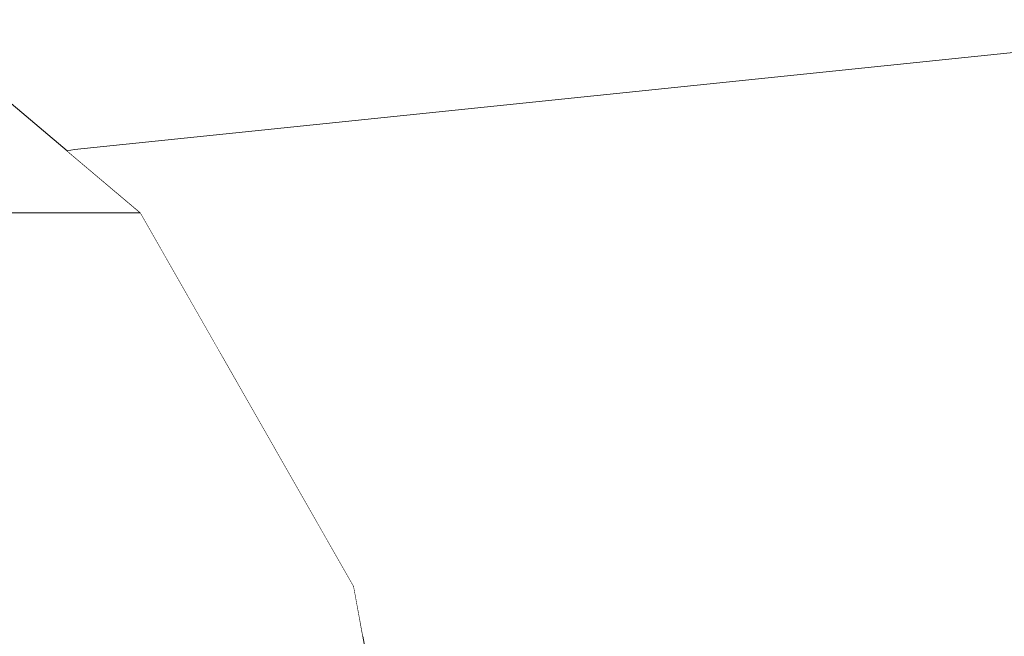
# Model space of a CAD drawing. Header units: millimetres. Extents: x 4132 to 65184, y -9092 to 15088.
# Tile 29 of 91: x 14509 to 14645, y -29 to 56. Entities that reach past the tile are written whole.
import ezdxf

# ---------------------------------------------------------------- set-up
doc = ezdxf.new("R2010")
doc.units = ezdxf.units.MM
doc.header["$MEASUREMENT"] = 0
doc.linetypes.add('Wipeout_Contour', pattern=[1000, 0, -1000])
doc.layers.add('AR_hatch', color=7, linetype='Continuous')
doc.layers.add('AS_valimoobel', color=7, linetype='Continuous')

# ---------------------------------------------------------------- blocks, each defined once
blk = doc.blocks.new('Section Element_102_1')
at = {"color": 254, "linetype": 'Wipeout_Contour', "lineweight": 0, "ltscale": 57880.812139}
blk.add_wipeout([(14460.34, 29.32), (14509.59, 29.32), (14478.91, 55.75), (14431.67, 55.75)], dxfattribs=at).dxf.layer = 'AR_hatch'
at = {"color": 254, "linetype": 'Wipeout_Contour', "lineweight": 0, "ltscale": 58008.97611}
blk.add_wipeout([(14509.59, 29.32), (14525.76, 29.32), (14494.43, 55.75), (14478.91, 55.75)], dxfattribs=at).dxf.layer = 'AR_hatch'
at = {"color": 254, "linetype": 'Wipeout_Contour', "lineweight": 0, "ltscale": 57995.920275}
blk.add_wipeout([(14538.51, -22.44), (14509.58, 29.32), (14460.33, 29.32), (14487.38, -22.44)], dxfattribs=at).dxf.layer = 'AR_hatch'
at = {"color": 254, "linetype": 'Wipeout_Contour', "lineweight": 0, "ltscale": 58129.236864}
blk.add_wipeout([(14555.3, -22.44), (14525.75, 29.32), (14509.58, 29.32), (14538.51, -22.44)], dxfattribs=at).dxf.layer = 'AR_hatch'
at = {"layer": 'AS_valimoobel', "linetype": 'Continuous', "lineweight": 20}
blk.add_hatch(color=9, dxfattribs=at).paths.add_polyline_path([(14509.58, 29.32), (14525.75, 29.31)])
at = {"layer": 'AS_valimoobel', "color": 7, "linetype": 'Continuous', "lineweight": 13}
for p, q in [((14494.43, 55.75), (14525.75, 29.32)), ((14509.58, 29.32), (14460.34, 29.32)), ((14509.59, 29.32), (14460.34, 29.32)), ((14509.59, 29.32), (14525.75, 29.32)), ((14509.59, 29.32), (14525.75, 29.32))]:
    blk.add_line(p, q, dxfattribs=at)
at = {"color": 254, "linetype": 'Wipeout_Contour', "lineweight": 0, "ltscale": 58229.742099}
blk.add_wipeout([(14538.51, -22.44), (14558.71, -134.68), (14575.93, -134.68), (14555.3, -22.44)], dxfattribs=at).dxf.layer = 'AR_hatch'
at = {"color": 254, "linetype": 'Wipeout_Contour', "lineweight": 0, "ltscale": 58092.176827}
blk.add_wipeout([(14487.38, -22.44), (14506.27, -134.68), (14558.71, -134.68), (14538.51, -22.44)], dxfattribs=at).dxf.layer = 'AR_hatch'
at = {"layer": 'AS_valimoobel', "color": 7, "linetype": 'Continuous', "lineweight": 13}
for p, q in [((14525.75, 29.32), (14555.3, -22.44)), ((14555.3, -22.44), (14575.93, -134.68))]:
    blk.add_line(p, q, dxfattribs=at)
blk = doc.blocks.new('Section Element_103_1')
at = {"color": 254, "linetype": 'Wipeout_Contour', "lineweight": 0, "ltscale": 73127.297418}
blk.add_wipeout([(14556.36, -28.2), (14556.57, -29.35), (14677.56, -29.35), (14717.28, 9.13), (14619.08, 9.13)], dxfattribs=at).dxf.layer = 'AR_hatch'
at = {"color": 254, "linetype": 'Wipeout_Contour', "lineweight": 0, "ltscale": 58268.61332}
blk.add_wipeout([(14619.08, 9.13), (14537.28, 9.13), (14555.3, -22.44), (14556.36, -28.2)], dxfattribs=at).dxf.layer = 'AR_hatch'
at = {"color": 254, "linetype": 'Wipeout_Contour', "lineweight": 0, "ltscale": 58797.603012}
blk.add_wipeout([(14619.08, 9.13), (14717.28, 9.13), (14764.84, 38.08), (14696.5, 38.08)], dxfattribs=at).dxf.layer = 'AR_hatch'
at = {"color": 254, "linetype": 'Wipeout_Contour', "lineweight": 0, "ltscale": 73025.800767}
blk.add_wipeout([(14635.92, 38.08), (14536.55, 10.39), (14537.28, 9.13), (14619.08, 9.13), (14696.5, 38.08)], dxfattribs=at).dxf.layer = 'AR_hatch'
at = {"color": 254, "linetype": 'Wipeout_Contour', "lineweight": 0, "ltscale": 58286.992205}
blk.add_wipeout([(14528.29, 24.87), (14536.55, 10.39), (14635.92, 38.08), (14585.72, 38.08)], dxfattribs=at).dxf.layer = 'AR_hatch'
at = {"color": 254, "linetype": 'Wipeout_Contour', "lineweight": 0, "ltscale": 58867.076237}
blk.add_wipeout([(14751.74, 56.05), (14635.92, 38.08), (14696.5, 38.08), (14782.81, 56.05)], dxfattribs=at).dxf.layer = 'AR_hatch'
at = {"color": 254, "linetype": 'Wipeout_Contour', "lineweight": 0, "ltscale": 87236.931243}
blk.add_wipeout([(14521.74, 32.71), (14525.76, 29.32), (14525.75, 29.32), (14528.29, 24.87), (14585.72, 38.08), (14548.1, 38.08)], dxfattribs=at).dxf.layer = 'AR_hatch'
at = {"color": 254, "linetype": 'Wipeout_Contour', "lineweight": 0, "ltscale": 58699.525556}
blk.add_wipeout([(14725.99, 56.05), (14585.72, 38.08), (14635.92, 38.08), (14751.74, 56.05)], dxfattribs=at).dxf.layer = 'AR_hatch'
at = {"color": 254, "linetype": 'Wipeout_Contour', "lineweight": 0, "ltscale": 58112.443807}
blk.add_wipeout([(14524.72, 38.08), (14517.09, 36.63), (14521.74, 32.71), (14548.1, 38.08)], dxfattribs=at).dxf.layer = 'AR_hatch'
at = {"color": 254, "linetype": 'Wipeout_Contour', "lineweight": 0, "ltscale": 58566.724543}
blk.add_wipeout([(14706.7, 56.05), (14548.1, 38.08), (14585.72, 38.08), (14725.99, 56.05)], dxfattribs=at).dxf.layer = 'AR_hatch'
at = {"color": 254, "linetype": 'Wipeout_Contour', "lineweight": 0, "ltscale": 58074.920869}
blk.add_wipeout([(14515.6, 37.89), (14517.09, 36.63), (14524.72, 38.08), (14516.59, 38.08)], dxfattribs=at).dxf.layer = 'AR_hatch'
at = {"color": 254, "linetype": 'Wipeout_Contour', "lineweight": 0, "ltscale": 58474.484637}
blk.add_wipeout([(14524.72, 38.08), (14548.1, 38.08), (14706.7, 56.05), (14694.71, 56.05)], dxfattribs=at).dxf.layer = 'AR_hatch'
at = {"color": 254, "linetype": 'Wipeout_Contour', "lineweight": 0, "ltscale": 58426.84276}
blk.add_wipeout([(14516.59, 38.08), (14524.72, 38.08), (14694.71, 56.05), (14690.54, 56.05)], dxfattribs=at).dxf.layer = 'AR_hatch'
at = {"layer": 'AS_valimoobel', "color": 7, "linetype": 'Continuous', "lineweight": 13}
for p, q in [((14690.54, 56.05), (14516.59, 38.08)), ((14516.59, 38.08), (14515.6, 37.89))]:
    blk.add_line(p, q, dxfattribs=at)

msp = doc.modelspace()

# ---------------------------------------------------------------- block references
at = {"layer": 'AS_valimoobel', "lineweight": 0}
msp.add_blockref('Section Element_102_1', (0, 0), dxfattribs=at)

# ---------------------------------------------------------------- next in the draw order: block references
msp.add_blockref('Section Element_103_1', (0, 0), dxfattribs=at)

doc.saveas('drawing.dxf')
